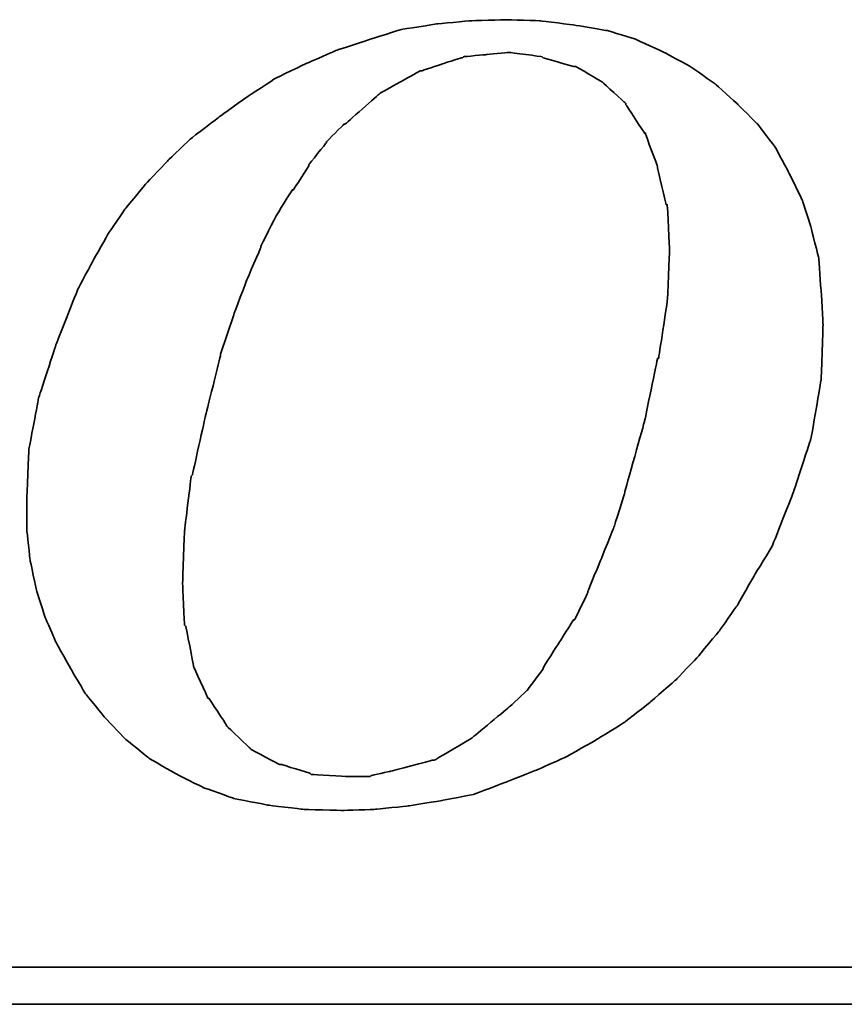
# Model space of a CAD drawing. Header units: millimetres. Extents: x 292 to 530, y -188 to -115.
# Tile 41 of 49: x 472.49 to 474.15, y -165.98 to -164.01. Entities that reach past the tile are written whole.
import ezdxf

# ---------------------------------------------------------------- set-up
doc = ezdxf.new("R2010")
doc.units = ezdxf.units.MM
doc.header["$LTSCALE"] = 0.1
doc.layers.add('DIM', color=4, linetype='CONTINUOUS')
doc.layers.add('layer 1', color=7, linetype='CONTINUOUS')

# ---------------------------------------------------------------- blocks, each defined once
blk = doc.blocks.new('TBI MOTION logo(完整正式版)')
at = {"layer": 'layer 1', "color": 22, "lineweight": 35}
for points, knots in [([(35.79625, -6.98375), (35.79625, -6.98375), (36.23125, -7.43875), (36.23125, -7.43875), (36.23125, -7.43875), (36.23125, -7.43875), (36.75625, -7.87125), (36.75625, -7.87125), (36.75625, -7.87125), (36.75625, -7.87125), (37.33125, -8.20375), (37.33125, -8.20375), (37.33125, -8.20375), (37.33125, -8.20375), (37.95625, -8.51875), (37.95625, -8.51875), (37.95625, -8.51875), (37.95625, -8.51875), (38.62625, -8.75875), (38.62625, -8.75875), (38.62625, -8.75875), (38.62625, -8.75875), (39.37125, -8.90375), (39.37125, -8.90375), (39.37125, -8.90375), (39.37125, -8.90375), (40.14125, -8.99875), (40.14125, -8.99875), (40.14125, -8.99875), (40.14125, -8.99875), (41.02625, -9.02375), (41.02625, -9.02375), (41.02625, -9.02375), (41.02625, -9.02375), (41.74625, -8.99875), (41.74625, -8.99875), (41.74625, -8.99875), (41.74625, -8.99875), (42.46625, -8.92375), (42.46625, -8.92375), (42.46625, -8.92375), (42.46625, -8.92375), (43.21125, -8.80625), (43.21125, -8.80625), (43.21125, -8.80625), (43.21125, -8.80625), (43.93125, -8.66375), (43.93125, -8.66375), (43.93125, -8.66375), (43.93125, -8.66375), (44.62625, -8.39875), (44.62625, -8.39875), (44.62625, -8.39875), (44.62625, -8.39875), (45.29625, -8.13375), (45.29625, -8.13375), (45.29625, -8.13375), (45.29625, -8.13375), (45.94625, -7.84375), (45.94625, -7.84375), (45.94625, -7.84375), (45.94625, -7.84375), (46.61625, -7.46375), (46.61625, -7.46375), (46.61625, -7.46375), (46.61625, -7.46375), (47.24125, -7.07875), (47.24125, -7.07875), (47.24125, -7.07875), (47.24125, -7.07875), (47.81625, -6.62375), (47.81625, -6.62375), (47.81625, -6.62375), (47.81625, -6.62375), (48.36875, -6.14375), (48.36875, -6.14375), (48.36875, -6.14375), (48.36875, -6.14375), (48.84625, -5.64125), (48.84625, -5.64125), (48.84625, -5.64125), (48.84625, -5.64125), (49.32625, -5.06375), (49.32625, -5.06375), (49.32625, -5.06375), (49.32625, -5.06375), (49.71125, -4.51374), (49.71125, -4.51374), (49.71125, -4.51374), (49.71125, -4.51374), (50.09625, -3.83874), (50.09625, -3.83874), (50.09625, -3.83874), (50.09625, -3.83874), (50.48125, -3.21374), (50.48125, -3.21374), (50.48125, -3.21374), (50.48125, -3.21374), (50.96125, -1.99125), (50.96125, -1.99125), (50.96125, -1.99125), (50.96125, -1.99125), (51.34375, -0.81875), (51.34375, -0.81875), (51.34375, -0.81875), (51.34375, -0.81875), (51.56125, 0.45624), (51.56125, 0.45624), (51.56125, 0.45624), (51.56125, 0.45624), (51.60625, 1.67624), (51.60625, 1.67624), (51.60625, 1.67624), (51.60625, 1.67624), (51.56125, 2.44625), (51.56125, 2.44625), (51.56125, 2.44625), (51.56125, 2.44625), (51.51125, 3.14125), (51.51125, 3.14125), (51.51125, 3.14125), (51.51125, 3.14125), (51.34375, 3.81125), (51.34375, 3.81125), (51.34375, 3.81125), (51.34375, 3.81125), (51.15125, 4.41125), (51.15125, 4.41125), (51.15125, 4.41125), (51.15125, 4.41125), (50.86125, 5.01125), (50.86125, 5.01125), (50.86125, 5.01125), (50.86125, 5.01125), (50.55125, 5.58875), (50.55125, 5.58875), (50.55125, 5.58875), (50.55125, 5.58875), (50.16625, 6.09125), (50.16625, 6.09125), (50.16625, 6.09125), (50.16625, 6.09125), (49.71125, 6.54875), (49.71125, 6.54875), (49.71125, 6.54875), (49.71125, 6.54875), (49.23125, 6.98125), (49.23125, 6.98125), (49.23125, 6.98125), (49.23125, 6.98125), (48.67875, 7.36625), (48.67875, 7.36625), (48.67875, 7.36625), (48.67875, 7.36625), (48.10375, 7.67625), (48.10375, 7.67625), (48.10375, 7.67625), (48.10375, 7.67625), (47.48125, 7.96375), (47.48125, 7.96375), (47.48125, 7.96375), (47.48125, 7.96375), (46.85625, 8.15625), (46.85625, 8.15625), (46.85625, 8.15625), (46.85625, 8.15625), (46.13625, 8.27624), (46.13625, 8.27624), (46.13625, 8.27624), (46.13625, 8.27624), (45.39125, 8.37125), (45.39125, 8.37125), (45.39125, 8.37125), (45.39125, 8.37125), (44.62625, 8.39624), (44.62625, 8.39624), (44.62625, 8.39624), (44.62625, 8.39624), (43.83625, 8.37125), (43.83625, 8.37125), (43.83625, 8.37125), (43.83625, 8.37125), (43.09125, 8.30125), (43.09125, 8.30125), (43.09125, 8.30125), (43.09125, 8.30125), (42.32125, 8.18125), (42.32125, 8.18125), (42.32125, 8.18125), (42.32125, 8.18125), (41.62875, 7.96375), (41.62875, 7.96375), (41.62875, 7.96375), (41.62875, 7.96375), (40.90625, 7.72625), (40.90625, 7.72625), (40.90625, 7.72625), (40.90625, 7.72625), (40.23624, 7.43625), (40.23624, 7.43625), (40.23624, 7.43625), (40.23624, 7.43625), (39.54124, 7.10125), (39.54124, 7.10125), (39.54124, 7.10125), (39.54124, 7.10125), (38.91625, 6.69125), (38.91625, 6.69125), (38.91625, 6.69125), (38.91625, 6.69125), (38.31625, 6.26125), (38.31625, 6.26125), (38.31625, 6.26125), (38.31625, 6.26125), (37.69125, 5.78125), (37.69125, 5.78125), (37.69125, 5.78125), (37.69125, 5.78125), (37.18625, 5.30125), (37.18625, 5.30125), (37.18625, 5.30125), (37.18625, 5.30125), (36.70625, 4.79624), (36.70625, 4.79624), (36.70625, 4.79624), (36.70625, 4.79624), (36.23125, 4.22125), (36.23125, 4.22125), (36.23125, 4.22125), (36.23125, 4.22125), (35.87124, 3.69375), (35.87124, 3.69375), (35.87124, 3.69375), (35.87124, 3.69375), (35.53125, 3.09125), (35.53125, 3.09125), (35.53125, 3.09125), (35.53125, 3.09125), (35.19875, 2.47125), (35.19875, 2.47125), (35.19875, 2.47125), (35.19875, 2.47125), (34.71625, 1.24625), (34.71625, 1.24625), (34.71625, 1.24625), (34.71625, 1.24625), (34.33125, 0.06874), (34.33125, 0.06874), (34.33125, 0.06874), (34.33125, 0.06874), (34.11625, -1.07875), (34.11625, -1.07875), (34.11625, -1.07875), (34.11625, -1.07875), (34.07125, -2.15875), (34.07125, -2.15875), (34.07125, -2.15875), (34.07125, -2.15875), (34.07125, -2.85375), (34.07125, -2.85375), (34.07125, -2.85375), (34.07125, -2.85375), (34.14125, -3.50375), (34.14125, -3.50375), (34.14125, -3.50375), (34.14125, -3.50375), (34.28625, -4.17375), (34.28625, -4.17375), (34.28625, -4.17375), (34.28625, -4.17375), (34.47625, -4.77624), (34.47625, -4.77624), (34.47625, -4.77624), (34.47625, -4.77624), (34.71625, -5.32625), (34.71625, -5.32625), (34.71625, -5.32625), (34.71625, -5.32625), (35.05375, -5.92875), (35.05375, -5.92875), (35.05375, -5.92875), (35.05375, -5.92875), (35.36375, -6.45375), (35.36375, -6.45375), (35.36375, -6.45375), (35.36375, -6.45375), (35.79625, -6.98375), (35.79625, -6.98375)], [0, 0, 0, 0, 0.01388889, 0.01388889, 0.01388889, 0.0138889, 0.02777778, 0.02777778, 0.02777778, 0.02777779, 0.04166667, 0.04166667, 0.04166667, 0.04166668, 0.05555556, 0.05555556, 0.05555556, 0.05555557, 0.06944444, 0.06944444, 0.06944444, 0.06944445, 0.08333333, 0.08333333, 0.08333333, 0.08333334, 0.09722222, 0.09722222, 0.09722222, 0.09722223, 0.11111111, 0.11111111, 0.11111111, 0.11111112, 0.125, 0.125, 0.125, 0.12500001, 0.13888889, 0.13888889, 0.13888889, 0.1388889, 0.15277778, 0.15277778, 0.15277778, 0.15277779, 0.16666667, 0.16666667, 0.16666667, 0.16666668, 0.18055556, 0.18055556, 0.18055556, 0.18055557, 0.19444444, 0.19444444, 0.19444444, 0.19444445, 0.20833333, 0.20833333, 0.20833333, 0.20833334, 0.22222222, 0.22222222, 0.22222222, 0.22222223, 0.23611111, 0.23611111, 0.23611111, 0.23611112, 0.25, 0.25, 0.25, 0.25000001, 0.26388889, 0.26388889, 0.26388889, 0.2638889, 0.27777778, 0.27777778, 0.27777778, 0.27777779, 0.29166667, 0.29166667, 0.29166667, 0.29166668, 0.30555556, 0.30555556, 0.30555556, 0.30555557, 0.31944444, 0.31944444, 0.31944444, 0.31944445, 0.33333333, 0.33333333, 0.33333333, 0.33333334, 0.34722222, 0.34722222, 0.34722222, 0.34722223, 0.36111111, 0.36111111, 0.36111111, 0.36111112, 0.375, 0.375, 0.375, 0.37500001, 0.38888889, 0.38888889, 0.38888889, 0.3888889, 0.40277778, 0.40277778, 0.40277778, 0.40277779, 0.41666667, 0.41666667, 0.41666667, 0.41666668, 0.43055556, 0.43055556, 0.43055556, 0.43055557, 0.44444444, 0.44444444, 0.44444444, 0.44444445, 0.45833333, 0.45833333, 0.45833333, 0.45833334, 0.47222222, 0.47222222, 0.47222222, 0.47222223, 0.48611111, 0.48611111, 0.48611111, 0.48611112, 0.5, 0.5, 0.5, 0.50000001, 0.51388889, 0.51388889, 0.51388889, 0.5138889, 0.52777778, 0.52777778, 0.52777778, 0.52777779, 0.54166667, 0.54166667, 0.54166667, 0.54166668, 0.55555556, 0.55555556, 0.55555556, 0.55555557, 0.56944444, 0.56944444, 0.56944444, 0.56944445, 0.58333333, 0.58333333, 0.58333333, 0.58333334, 0.59722222, 0.59722222, 0.59722222, 0.59722223, 0.61111111, 0.61111111, 0.61111111, 0.61111112, 0.625, 0.625, 0.625, 0.62500001, 0.63888889, 0.63888889, 0.63888889, 0.6388889, 0.65277778, 0.65277778, 0.65277778, 0.65277779, 0.66666667, 0.66666667, 0.66666667, 0.66666668, 0.68055556, 0.68055556, 0.68055556, 0.68055557, 0.69444444, 0.69444444, 0.69444444, 0.69444445, 0.70833333, 0.70833333, 0.70833333, 0.70833334, 0.72222222, 0.72222222, 0.72222222, 0.72222223, 0.73611111, 0.73611111, 0.73611111, 0.73611112, 0.75, 0.75, 0.75, 0.75000001, 0.76388889, 0.76388889, 0.76388889, 0.7638889, 0.77777778, 0.77777778, 0.77777778, 0.77777779, 0.79166667, 0.79166667, 0.79166667, 0.79166668, 0.80555556, 0.80555556, 0.80555556, 0.80555557, 0.81944444, 0.81944444, 0.81944444, 0.81944445, 0.83333333, 0.83333333, 0.83333333, 0.83333334, 0.84722222, 0.84722222, 0.84722222, 0.84722223, 0.86111111, 0.86111111, 0.86111111, 0.86111112, 0.875, 0.875, 0.875, 0.87500001, 0.88888889, 0.88888889, 0.88888889, 0.8888889, 0.90277778, 0.90277778, 0.90277778, 0.90277779, 0.91666667, 0.91666667, 0.91666667, 0.91666668, 0.93055556, 0.93055556, 0.93055556, 0.93055557, 0.94444444, 0.94444444, 0.94444444, 0.94444445, 0.95833333, 0.95833333, 0.95833333, 0.95833334, 0.97222222, 0.97222222, 0.97222222, 0.97222223, 0.98611111, 0.98611111, 0.98611111, 0.98611112, 1, 1, 1, 1]), ([(38.33875, 1.03124), (38.33875, 1.03124), (38.62625, 1.89625), (38.62625, 1.89625), (38.62625, 1.89625), (38.62625, 1.89625), (38.91625, 2.66375), (38.91625, 2.66375), (38.91625, 2.66375), (38.91625, 2.66375), (39.22625, 3.38125), (39.22625, 3.38125), (39.22625, 3.38125), (39.22625, 3.38125), (39.22625, 3.40624), (39.22625, 3.40624), (39.22625, 3.40624), (39.22625, 3.40624), (39.56124, 4.07624), (39.56124, 4.07624), (39.56124, 4.07624), (39.56124, 4.07624), (39.92125, 4.65125), (39.92125, 4.65125), (39.92125, 4.65125), (39.92125, 4.65125), (39.94625, 4.65125), (39.94625, 4.65125), (39.94625, 4.65125), (39.94625, 4.65125), (40.28125, 5.17875), (40.28125, 5.17875), (40.28125, 5.17875), (40.28125, 5.17875), (40.28125, 5.20375), (40.28125, 5.20375), (40.28125, 5.20375), (40.28125, 5.20375), (40.66875, 5.68625), (40.66875, 5.68625), (40.66875, 5.68625), (40.66875, 5.68625), (40.66875, 5.70625), (40.66875, 5.70625), (40.66875, 5.70625), (40.66875, 5.70625), (41.05124, 6.09125), (41.05124, 6.09125), (41.05124, 6.09125), (41.05124, 6.09125), (41.07625, 6.09125), (41.07625, 6.09125), (41.07625, 6.09125), (41.07625, 6.09125), (41.84125, 6.76625), (41.84125, 6.76625), (41.84125, 6.76625), (41.84125, 6.76625), (41.86625, 6.78625), (41.86625, 6.78625), (41.86625, 6.78625), (41.86625, 6.78625), (42.73125, 7.26624), (42.73125, 7.26624), (42.73125, 7.26624), (42.73125, 7.26624), (42.75625, 7.26624), (42.75625, 7.26624), (42.75625, 7.26624), (42.75625, 7.26624), (43.18625, 7.41125), (43.18625, 7.41125), (43.18625, 7.41125), (43.18625, 7.41125), (43.64125, 7.55625), (43.64125, 7.55625), (43.64125, 7.55625), (43.64125, 7.55625), (43.66625, 7.55625), (43.66625, 7.55625), (43.66625, 7.55625), (43.66625, 7.55625), (43.69125, 7.58124), (43.69125, 7.58124), (43.69125, 7.58124), (43.69125, 7.58124), (44.19125, 7.62625), (44.19125, 7.62625), (44.19125, 7.62625), (44.19125, 7.62625), (44.67125, 7.67625), (44.67125, 7.67625), (44.67125, 7.67625), (44.67125, 7.67625), (44.69625, 7.67625), (44.69625, 7.67625), (44.69625, 7.67625), (44.69625, 7.67625), (45.41875, 7.58124), (45.41875, 7.58124), (45.41875, 7.58124), (45.41875, 7.58124), (45.44125, 7.55625), (45.44125, 7.55625), (45.44125, 7.55625), (45.44125, 7.55625), (46.11125, 7.36625), (46.11125, 7.36625), (46.11125, 7.36625), (46.11125, 7.36625), (46.13625, 7.36625), (46.13625, 7.36625), (46.13625, 7.36625), (46.13625, 7.36625), (46.15875, 7.36625), (46.15875, 7.36625), (46.15875, 7.36625), (46.15875, 7.36625), (46.73625, 7.02624), (46.73625, 7.02624), (46.73625, 7.02624), (46.73625, 7.02624), (46.76125, 7.00624), (46.76125, 7.00624), (46.76125, 7.00624), (46.76125, 7.00624), (47.24125, 6.57124), (47.24125, 6.57124), (47.24125, 6.57124), (47.24125, 6.57124), (47.26625, 6.54875), (47.26625, 6.54875), (47.26625, 6.54875), (47.26625, 6.54875), (47.26625, 6.52375), (47.26625, 6.52375), (47.26625, 6.52375), (47.26625, 6.52375), (47.67375, 5.89875), (47.67375, 5.89875), (47.67375, 5.89875), (47.67375, 5.89875), (47.69625, 5.89875), (47.69625, 5.89875), (47.69625, 5.89875), (47.69625, 5.89875), (47.69625, 5.87625), (47.69625, 5.87625), (47.69625, 5.87625), (47.69625, 5.87625), (47.96125, 5.15625), (47.96125, 5.15625), (47.96125, 5.15625), (47.96125, 5.15625), (47.96125, 5.13125), (47.96125, 5.13125), (47.96125, 5.13125), (47.96125, 5.13125), (48.15125, 4.31875), (48.15125, 4.31875), (48.15125, 4.31875), (48.15125, 4.31875), (48.17625, 4.31875), (48.17625, 4.31875), (48.17625, 4.31875), (48.17625, 4.31875), (48.17625, 4.29125), (48.17625, 4.29125), (48.17625, 4.29125), (48.17625, 4.29125), (48.22625, 3.33125), (48.22625, 3.33125), (48.22625, 3.33125), (48.22625, 3.33125), (48.22625, 3.30875), (48.22625, 3.30875), (48.22625, 3.30875), (48.22625, 3.30875), (48.17625, 2.20624), (48.17625, 2.20624), (48.17625, 2.20624), (48.17625, 2.20624), (48.17625, 2.18124), (48.17625, 2.18124), (48.17625, 2.18124), (48.17625, 2.18124), (47.98375, 0.93624), (47.98375, 0.93624), (47.98375, 0.93624), (47.98375, 0.93624), (47.96125, 0.93624), (47.96125, 0.93624), (47.96125, 0.93624), (47.96125, 0.93624), (47.67375, -0.45874), (47.67375, -0.45874), (47.67375, -0.45874), (47.67375, -0.45874), (47.24125, -1.99125), (47.24125, -1.99125), (47.24125, -1.99125), (47.24125, -1.99125), (47.24125, -2.01874), (47.24125, -2.01874), (47.24125, -2.01874), (47.24125, -2.01874), (47.00125, -2.78375), (47.00125, -2.78375), (47.00125, -2.78375), (47.00125, -2.78375), (46.71125, -3.50375), (46.71125, -3.50375), (46.71125, -3.50375), (46.71125, -3.50375), (46.42625, -4.19875), (46.42625, -4.19875), (46.42625, -4.19875), (46.42625, -4.19875), (46.42625, -4.22375), (46.42625, -4.22375), (46.42625, -4.22375), (46.42625, -4.22375), (46.13625, -4.82374), (46.13625, -4.82374), (46.13625, -4.82374), (46.13625, -4.82374), (46.11125, -4.82374), (46.11125, -4.82374), (46.11125, -4.82374), (46.11125, -4.82374), (45.77625, -5.35125), (45.77625, -5.35125), (45.77625, -5.35125), (45.77625, -5.35125), (45.44125, -5.87875), (45.44125, -5.87875), (45.44125, -5.87875), (45.44125, -5.87875), (45.44125, -5.90375), (45.44125, -5.90375), (45.44125, -5.90375), (45.44125, -5.90375), (45.10625, -6.35875), (45.10625, -6.35875), (45.10625, -6.35875), (45.10625, -6.35875), (45.08125, -6.38375), (45.08125, -6.38375), (45.08125, -6.38375), (45.08125, -6.38375), (44.69625, -6.74375), (44.69625, -6.74375), (44.69625, -6.74375), (44.69625, -6.74375), (43.88375, -7.41625), (43.88375, -7.41625), (43.88375, -7.41625), (43.88375, -7.41625), (43.85625, -7.43875), (43.85625, -7.43875), (43.85625, -7.43875), (43.85625, -7.43875), (43.04125, -7.91875), (43.04125, -7.91875), (43.04125, -7.91875), (43.04125, -7.91875), (43.01625, -7.91875), (43.01625, -7.91875), (43.01625, -7.91875), (43.01625, -7.91875), (42.99625, -7.91875), (42.99625, -7.91875), (42.99625, -7.91875), (42.99625, -7.91875), (42.08125, -8.15875), (42.08125, -8.15875), (42.08125, -8.15875), (42.08125, -8.15875), (41.65125, -8.25625), (41.65125, -8.25625), (41.65125, -8.25625), (41.65125, -8.25625), (41.62875, -8.27875), (41.62875, -8.27875), (41.62875, -8.27875), (41.62875, -8.27875), (41.60125, -8.27875), (41.60125, -8.27875), (41.60125, -8.27875), (41.60125, -8.27875), (41.12125, -8.27875), (41.12125, -8.27875), (41.12125, -8.27875), (41.12125, -8.27875), (40.35624, -8.23125), (40.35624, -8.23125), (40.35624, -8.23125), (40.35624, -8.23125), (40.33125, -8.23125), (40.33125, -8.23125), (40.33125, -8.23125), (40.33125, -8.23125), (40.30625, -8.20375), (40.30625, -8.20375), (40.30625, -8.20375), (40.30625, -8.20375), (39.68375, -8.01375), (39.68375, -8.01375), (39.68375, -8.01375), (39.68375, -8.01375), (39.66124, -8.01375), (39.66124, -8.01375), (39.66124, -8.01375), (39.66124, -8.01375), (39.63625, -8.01375), (39.63625, -8.01375), (39.63625, -8.01375), (39.63625, -8.01375), (39.01125, -7.67875), (39.01125, -7.67875), (39.01125, -7.67875), (39.01125, -7.67875), (38.98875, -7.65375), (38.98875, -7.65375), (38.98875, -7.65375), (38.98875, -7.65375), (38.48625, -7.17375), (38.48625, -7.17375), (38.48625, -7.17375), (38.48625, -7.17375), (38.45875, -7.14875), (38.45875, -7.14875), (38.45875, -7.14875), (38.45875, -7.14875), (38.45875, -7.12875), (38.45875, -7.12875), (38.45875, -7.12875), (38.45875, -7.12875), (38.07625, -6.54875), (38.07625, -6.54875), (38.07625, -6.54875), (38.07625, -6.54875), (38.05125, -6.54875), (38.05125, -6.54875), (38.05125, -6.54875), (38.05125, -6.54875), (38.05125, -6.52875), (38.05125, -6.52875), (38.05125, -6.52875), (38.05125, -6.52875), (37.74125, -5.85375), (37.74125, -5.85375), (37.74125, -5.85375), (37.74125, -5.85375), (37.74125, -5.82875), (37.74125, -5.82875), (37.74125, -5.82875), (37.74125, -5.82875), (37.57375, -4.96875), (37.57375, -4.96875), (37.57375, -4.96875), (37.57375, -4.96875), (37.54625, -4.94375), (37.54625, -4.94375), (37.54625, -4.94375), (37.54625, -4.94375), (37.50125, -4.03375), (37.50125, -4.03375), (37.50125, -4.03375), (37.50125, -4.03375), (37.50125, -4.00875), (37.50125, -4.00875), (37.50125, -4.00875), (37.50125, -4.00875), (37.54625, -2.85375), (37.54625, -2.85375), (37.54625, -2.85375), (37.54625, -2.85375), (37.69125, -1.65875), (37.69125, -1.65875), (37.69125, -1.65875), (37.69125, -1.65875), (37.71624, -1.63375), (37.71624, -1.63375), (37.71624, -1.63375), (37.71624, -1.63375), (38.00375, -0.33875), (38.00375, -0.33875), (38.00375, -0.33875), (38.00375, -0.33875), (38.33875, 1.00624), (38.33875, 1.00624), (38.33875, 1.00624), (38.33875, 1.00624), (38.33875, 1.03124), (38.33875, 1.03124)], [0, 0, 0, 0, 0.01010101, 0.01010101, 0.01010101, 0.01010102, 0.02020202, 0.02020202, 0.02020202, 0.02020203, 0.03030303, 0.03030303, 0.03030303, 0.03030304, 0.04040404, 0.04040404, 0.04040404, 0.04040405, 0.05050505, 0.05050505, 0.05050505, 0.05050506, 0.06060606, 0.06060606, 0.06060606, 0.06060607, 0.07070707, 0.07070707, 0.07070707, 0.07070708, 0.08080808, 0.08080808, 0.08080808, 0.08080809, 0.09090909, 0.09090909, 0.09090909, 0.0909091, 0.1010101, 0.1010101, 0.1010101, 0.10101011, 0.11111111, 0.11111111, 0.11111111, 0.11111112, 0.12121212, 0.12121212, 0.12121212, 0.12121213, 0.13131313, 0.13131313, 0.13131313, 0.13131314, 0.14141414, 0.14141414, 0.14141414, 0.14141415, 0.15151515, 0.15151515, 0.15151515, 0.15151516, 0.16161616, 0.16161616, 0.16161616, 0.16161617, 0.17171717, 0.17171717, 0.17171717, 0.17171718, 0.18181818, 0.18181818, 0.18181818, 0.18181819, 0.19191919, 0.19191919, 0.19191919, 0.1919192, 0.2020202, 0.2020202, 0.2020202, 0.20202021, 0.21212121, 0.21212121, 0.21212121, 0.21212122, 0.22222222, 0.22222222, 0.22222222, 0.22222223, 0.23232323, 0.23232323, 0.23232323, 0.23232324, 0.24242424, 0.24242424, 0.24242424, 0.24242425, 0.25252525, 0.25252525, 0.25252525, 0.25252526, 0.26262626, 0.26262626, 0.26262626, 0.26262627, 0.27272727, 0.27272727, 0.27272727, 0.27272728, 0.28282828, 0.28282828, 0.28282828, 0.28282829, 0.29292929, 0.29292929, 0.29292929, 0.2929293, 0.3030303, 0.3030303, 0.3030303, 0.30303031, 0.31313131, 0.31313131, 0.31313131, 0.31313132, 0.32323232, 0.32323232, 0.32323232, 0.32323233, 0.33333333, 0.33333333, 0.33333333, 0.33333334, 0.34343434, 0.34343434, 0.34343434, 0.34343435, 0.35353535, 0.35353535, 0.35353535, 0.35353536, 0.36363636, 0.36363636, 0.36363636, 0.36363637, 0.37373737, 0.37373737, 0.37373737, 0.37373738, 0.38383838, 0.38383838, 0.38383838, 0.38383839, 0.39393939, 0.39393939, 0.39393939, 0.3939394, 0.4040404, 0.4040404, 0.4040404, 0.40404041, 0.41414141, 0.41414141, 0.41414141, 0.41414142, 0.42424242, 0.42424242, 0.42424242, 0.42424243, 0.43434343, 0.43434343, 0.43434343, 0.43434344, 0.44444444, 0.44444444, 0.44444444, 0.44444445, 0.45454545, 0.45454545, 0.45454545, 0.45454546, 0.46464646, 0.46464646, 0.46464646, 0.46464647, 0.47474747, 0.47474747, 0.47474747, 0.47474748, 0.48484848, 0.48484848, 0.48484848, 0.48484849, 0.49494949, 0.49494949, 0.49494949, 0.4949495, 0.50505051, 0.50505051, 0.50505051, 0.50505052, 0.51515152, 0.51515152, 0.51515152, 0.51515153, 0.52525253, 0.52525253, 0.52525253, 0.52525254, 0.53535354, 0.53535354, 0.53535354, 0.53535355, 0.54545455, 0.54545455, 0.54545455, 0.54545456, 0.55555556, 0.55555556, 0.55555556, 0.55555557, 0.56565657, 0.56565657, 0.56565657, 0.56565658, 0.57575758, 0.57575758, 0.57575758, 0.57575759, 0.58585859, 0.58585859, 0.58585859, 0.5858586, 0.5959596, 0.5959596, 0.5959596, 0.59595961, 0.60606061, 0.60606061, 0.60606061, 0.60606062, 0.61616162, 0.61616162, 0.61616162, 0.61616163, 0.62626263, 0.62626263, 0.62626263, 0.62626264, 0.63636364, 0.63636364, 0.63636364, 0.63636365, 0.64646465, 0.64646465, 0.64646465, 0.64646466, 0.65656566, 0.65656566, 0.65656566, 0.65656567, 0.66666667, 0.66666667, 0.66666667, 0.66666668, 0.67676768, 0.67676768, 0.67676768, 0.67676769, 0.68686869, 0.68686869, 0.68686869, 0.6868687, 0.6969697, 0.6969697, 0.6969697, 0.69696971, 0.70707071, 0.70707071, 0.70707071, 0.70707072, 0.71717172, 0.71717172, 0.71717172, 0.71717173, 0.72727273, 0.72727273, 0.72727273, 0.72727274, 0.73737374, 0.73737374, 0.73737374, 0.73737375, 0.74747475, 0.74747475, 0.74747475, 0.74747476, 0.75757576, 0.75757576, 0.75757576, 0.75757577, 0.76767677, 0.76767677, 0.76767677, 0.76767678, 0.77777778, 0.77777778, 0.77777778, 0.77777779, 0.78787879, 0.78787879, 0.78787879, 0.7878788, 0.7979798, 0.7979798, 0.7979798, 0.79797981, 0.80808081, 0.80808081, 0.80808081, 0.80808082, 0.81818182, 0.81818182, 0.81818182, 0.81818183, 0.82828283, 0.82828283, 0.82828283, 0.82828284, 0.83838384, 0.83838384, 0.83838384, 0.83838385, 0.84848485, 0.84848485, 0.84848485, 0.84848486, 0.85858586, 0.85858586, 0.85858586, 0.85858587, 0.86868687, 0.86868687, 0.86868687, 0.86868688, 0.87878788, 0.87878788, 0.87878788, 0.87878789, 0.88888889, 0.88888889, 0.88888889, 0.8888889, 0.8989899, 0.8989899, 0.8989899, 0.89898991, 0.90909091, 0.90909091, 0.90909091, 0.90909092, 0.91919192, 0.91919192, 0.91919192, 0.91919193, 0.92929293, 0.92929293, 0.92929293, 0.92929294, 0.93939394, 0.93939394, 0.93939394, 0.93939395, 0.94949495, 0.94949495, 0.94949495, 0.94949496, 0.95959596, 0.95959596, 0.95959596, 0.95959597, 0.96969697, 0.96969697, 0.96969697, 0.96969698, 0.97979798, 0.97979798, 0.97979798, 0.97979799, 0.98989899, 0.98989899, 0.98989899, 0.989899, 1, 1, 1, 1]), ([(75.90875, -9.47875), (75.90875, -9.47875), (75.90875, -12.28625), (75.90875, -12.28625), (75.90875, -12.28625), (75.90875, -12.28625), (75.90875, -12.47875), (75.90875, -12.47875), (75.90875, -12.47875), (75.90875, -12.47875), (75.71625, -12.47875), (75.71625, -12.47875), (75.71625, -12.47875), (75.71625, -12.47875), (-88.32875, -12.47875), (-88.32875, -12.47875), (-88.32875, -12.47875), (-88.32875, -12.47875), (-88.32875, -13.29375), (-88.32875, -13.29375), (-88.32875, -13.29375), (-88.32875, -13.29375), (82.89125, -13.29375), (82.89125, -13.29375), (82.89125, -13.29375), (82.89125, -13.29375), (75.90875, -9.47875), (75.90875, -9.47875)], [0, 0, 0, 0, 0.14285714, 0.14285714, 0.14285714, 0.14285715, 0.28571429, 0.28571429, 0.28571429, 0.2857143, 0.42857143, 0.42857143, 0.42857143, 0.42857144, 0.57142857, 0.57142857, 0.57142857, 0.57142858, 0.71428571, 0.71428571, 0.71428571, 0.71428572, 0.85714286, 0.85714286, 0.85714286, 0.85714287, 1, 1, 1, 1])]:
    blk.add_open_spline(points, degree=3, knots=knots, dxfattribs=at)

msp = doc.modelspace()

# ---------------------------------------------------------------- block references
at = {"layer": 'DIM', "color": 0, "xscale": 0.0912171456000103, "yscale": 0.0912171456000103, "zscale": 0.0912171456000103}
msp.add_blockref('TBI MOTION logo(完整正式版)', (469.3963, -164.7714), dxfattribs=at)

doc.saveas('drawing.dxf')
